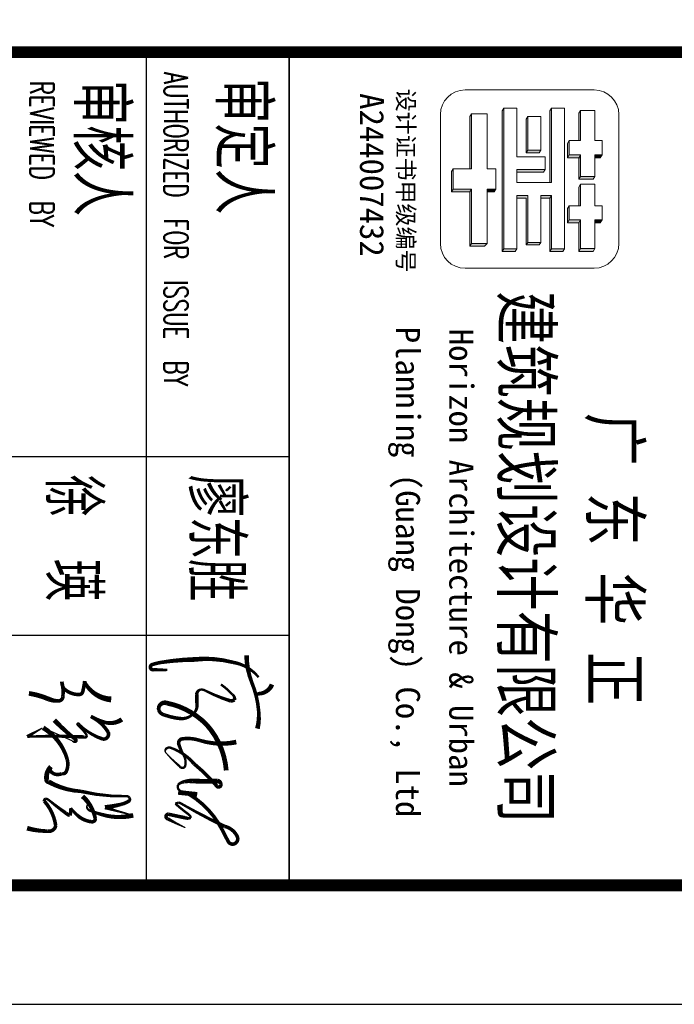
# Model space of a CAD drawing. Extents: x 1779708 to 7299578, y -1121471 to 88434.
# Tile 79 of 100: x 4338839 to 4347090, y -1084792 to -1072383. Entities that reach past the tile are written whole.
import ezdxf

# ---------------------------------------------------------------- set-up
doc = ezdxf.new("R2010")
doc.units = 0
doc.header["$LTSCALE"] = 1000
doc.header["$MEASUREMENT"] = 0
doc.layers.get('0').update_dxf_attribs({"linetype": 'CONTINUOUS'})
doc.layers.add('logo', color=81, linetype='CONTINUOUS', lineweight=18)
for name, color, linetype in [('PUB_TEXT', 7, 'CONTINUOUS'), ('PUB_TITLE', 4, 'CONTINUOUS'), ('修改', 6, 'CONTINUOUS'), ('电子签', 2, 'CONTINUOUS'), ('通-图框－文字', 4, 'CONTINUOUS')]:
    doc.layers.add(name, color=color, linetype=linetype)
doc.styles.add('-宋体', font='simhei.ttf', dxfattribs={"width": 0.7})
doc.styles.add('-黑体', font='simhei.ttf', dxfattribs={"width": 0.7})
doc.styles.add('dim_font', font='SIMPLEX.shx', dxfattribs={"width": 0.8})
doc.styles.add('仿宋', font='txt', dxfattribs={"width": 0.7})

# ---------------------------------------------------------------- blocks, each defined once
blk = doc.blocks.new('A$C6A191C33')
at = {"style": '-宋体'}
for s, height, p in [('设计证书甲级编号', 141.4, (32.2, 373.3)), ('A244007432', 202, (69, 58.7))]:
    blk.add_text(s, height=height, dxfattribs=at).set_placement(p)
blk = doc.blocks.new('A$C36B43F05')
at = {"layer": 'logo'}
h = blk.add_hatch(color=256, dxfattribs=at)
edge = h.paths.add_edge_path()
edge.add_line((44871, 9521), (44708, 9521))
edge.add_line((44708, 9521), (44708, 11294))
edge.add_line((44708, 11294), (44687, 11261))
edge.add_line((44687, 11261), (44687, 9488))
edge.add_line((44687, 9488), (44851, 9488))
edge.add_line((44851, 9488), (44871, 9521))
h = blk.add_hatch(color=256, dxfattribs=at)
edge = h.paths.add_edge_path()
edge.add_line((45287, 10356), (45308, 10356))
edge.add_line((45308, 10356), (45308, 11294))
edge.add_line((45308, 11294), (45287, 11261))
edge.add_line((45287, 11261), (45287, 10356))
h = blk.add_hatch(color=256, dxfattribs=at)
edge = h.paths.add_edge_path()
edge.add_line((44277, 10529), (44298, 10529))
edge.add_line((44298, 10529), (44298, 11224))
edge.add_line((44298, 11224), (44277, 11191))
edge.add_line((44277, 11191), (44277, 10529))
h = blk.add_hatch(color=256, dxfattribs=at)
edge = h.paths.add_edge_path()
edge.add_line((45172, 10765), (45008, 10765))
edge.add_line((45008, 10765), (45008, 11190))
edge.add_line((45008, 11190), (44987, 11157))
edge.add_line((44987, 11157), (44987, 10732))
edge.add_line((44987, 10732), (45151, 10732))
edge.add_line((45151, 10732), (45172, 10765))
h = blk.add_hatch(color=256, dxfattribs=at)
edge = h.paths.add_edge_path()
edge.add_line((45675, 11267), (45652, 11230))
edge.add_line((45652, 11230), (45652, 10885))
edge.add_line((45652, 10885), (45675, 10885))
edge.add_line((45675, 10885), (45675, 11267))
h = blk.add_hatch(color=256, dxfattribs=at)
edge = h.paths.add_edge_path()
edge.add_line((45855, 10435), (45675, 10435))
edge.add_line((45675, 10435), (45675, 10705))
edge.add_line((45675, 10705), (45531, 10705))
edge.add_line((45531, 10705), (45531, 10885))
edge.add_line((45531, 10885), (45508, 10849))
edge.add_line((45508, 10849), (45508, 10669))
edge.add_line((45508, 10669), (45652, 10669))
edge.add_line((45652, 10669), (45652, 10399))
edge.add_line((45652, 10399), (45832, 10399))
edge.add_line((45832, 10399), (45855, 10435))
edge.add_line((45855, 10435), (45855, 10435))
h = blk.add_hatch(color=256, dxfattribs=at)
edge = h.paths.add_edge_path()
edge.add_line((45945, 10705), (45855, 10705))
edge.add_line((45855, 10705), (45856, 10669))
edge.add_line((45856, 10669), (45923, 10669))
edge.add_line((45923, 10669), (45945, 10705))
h = blk.add_hatch(color=256, dxfattribs=at)
edge = h.paths.add_edge_path()
edge.add_line((44277, 9557), (44465, 9557))
edge.add_line((44465, 9557), (44496, 9590))
edge.add_line((44496, 9590), (44298, 9590))
edge.add_line((44298, 9590), (44298, 10273))
edge.add_line((44298, 10273), (44068, 10273))
edge.add_line((44068, 10273), (44068, 10529))
edge.add_line((44068, 10529), (44047, 10496))
edge.add_line((44047, 10496), (44047, 10240))
edge.add_line((44047, 10240), (44277, 10240))
edge.add_line((44277, 10240), (44277, 9557))
h = blk.add_hatch(color=256, dxfattribs=at)
edge = h.paths.add_edge_path()
edge.add_line((45226, 10520), (45206, 10487))
edge.add_line((45206, 10487), (44871, 10487))
edge.add_line((44871, 10487), (44871, 10520))
edge.add_line((44871, 10520), (45226, 10520))
h = blk.add_hatch(color=256, dxfattribs=at)
edge = h.paths.add_edge_path()
edge.add_line((45675, 10335), (45652, 10298))
edge.add_line((45652, 10298), (45652, 10065))
edge.add_line((45652, 10065), (45675, 10065))
edge.add_line((45675, 10065), (45675, 10335))
h = blk.add_hatch(color=256, dxfattribs=at)
edge = h.paths.add_edge_path()
edge.add_line((44608, 10273), (44496, 10273))
edge.add_line((44496, 10273), (44496, 10241))
edge.add_line((44496, 10241), (44587, 10241))
edge.add_line((44587, 10241), (44608, 10273))
edge.add_line((44608, 10273), (44608, 10273))
h = blk.add_hatch(color=256, dxfattribs=at)
edge = h.paths.add_edge_path()
edge.add_line((45172, 9603), (45008, 9603))
edge.add_line((45008, 9603), (45008, 10192))
edge.add_line((45008, 10192), (44871, 10192))
edge.add_line((44871, 10192), (44871, 10160))
edge.add_line((44871, 10160), (44987, 10160))
edge.add_line((44987, 10160), (44987, 9570))
edge.add_line((44987, 9570), (45151, 9570))
edge.add_line((45151, 9570), (45172, 9603))
h = blk.add_hatch(color=256, dxfattribs=at)
edge = h.paths.add_edge_path()
edge.add_line((45308, 10192), (45172, 10192))
edge.add_line((45172, 10192), (45172, 10160))
edge.add_line((45172, 10160), (45287, 10160))
edge.add_line((45287, 10160), (45287, 9488))
edge.add_line((45287, 9488), (45451, 9488))
edge.add_line((45451, 9488), (45472, 9521))
edge.add_line((45472, 9521), (45308, 9521))
edge.add_line((45308, 9521), (45308, 10192))
h = blk.add_hatch(color=256, dxfattribs=at)
edge = h.paths.add_edge_path()
edge.add_line((45531, 10065), (45508, 10028))
edge.add_line((45508, 10028), (45508, 9848))
edge.add_line((45508, 9848), (45652, 9848))
edge.add_line((45652, 9848), (45652, 9488))
edge.add_line((45652, 9488), (45832, 9488))
edge.add_line((45832, 9488), (45855, 9524))
edge.add_line((45855, 9524), (45675, 9524))
edge.add_line((45675, 9524), (45675, 9885))
edge.add_line((45675, 9885), (45531, 9885))
edge.add_line((45531, 9885), (45531, 10065))
h = blk.add_hatch(color=256, dxfattribs=at)
edge = h.paths.add_edge_path()
edge.add_line((45945, 9885), (45855, 9885))
edge.add_line((45855, 9885), (45855, 9849))
edge.add_line((45855, 9849), (45922, 9849))
edge.add_line((45922, 9849), (45945, 9885))
for p, q in [((44708, 11294), (44687, 11261)), ((44708, 11294), (44871, 11294)), ((44708, 11294), (44708, 9521)), ((44871, 11294), (44871, 10683)), ((45308, 11294), (45287, 11261)), ((45306, 11294), (45472, 11294)), ((45308, 11294), (45308, 10356)), ((45472, 11294), (45472, 9701)), ((44298, 11224), (44277, 11191)), ((44277, 10529), (44277, 11191)), ((44277, 11191), (44277, 10529)), ((44298, 11224), (44298, 10529)), ((44496, 11224), (44298, 11224)), ((44496, 10529), (44496, 11224)), ((44687, 11261), (44687, 9488)), ((45008, 11190), (44987, 11157)), ((45008, 11190), (45008, 10765)), ((45172, 11190), (45008, 11190)), ((45172, 10765), (45172, 11190)), ((45287, 11261), (45287, 10356)), ((45652, 11230), (45675, 11267)), ((45652, 10885), (45652, 11230)), ((45675, 11267), (45855, 11267)), ((45675, 10885), (45675, 11267)), ((45855, 11267), (45855, 10885)), ((44687, 9668), (44687, 11060)), ((44708, 9701), (44708, 11093)), ((44987, 10732), (44987, 11157)), ((45287, 10356), (45287, 11060)), ((45308, 10356), (45308, 11093)), ((45472, 11093), (45472, 11093)), ((45675, 11065), (45675, 11065)), ((45675, 11065), (45675, 10885)), ((45675, 10885), (45675, 11065)), ((45855, 10885), (45855, 11065)), ((44298, 11023), (44298, 10529)), ((44298, 10976), (44298, 10976)), ((44298, 10976), (44298, 10976)), ((44987, 10956), (44987, 10732)), ((45008, 10765), (45008, 10989)), ((45652, 10885), (45652, 11029)), ((45308, 10356), (45308, 10847)), ((45472, 10847), (45472, 9521)), ((45531, 10885), (45508, 10849)), ((45531, 10885), (45508, 10849)), ((45508, 10849), (45508, 10669)), ((45508, 10849), (45508, 10669)), ((45531, 10705), (45531, 10885)), ((45531, 10885), (45531, 10705)), ((45531, 10885), (45675, 10885)), ((45675, 10885), (45652, 10885)), ((45855, 10885), (45945, 10885)), ((45945, 10885), (45855, 10885)), ((45945, 10885), (45945, 10705)), ((44871, 10683), (45226, 10683)), ((45008, 10765), (44987, 10732)), ((45151, 10732), (44987, 10732)), ((45151, 10732), (44987, 10732)), ((45008, 10765), (45172, 10765)), ((45008, 10765), (45172, 10765)), ((45172, 10765), (45151, 10732)), ((45172, 10765), (45151, 10732)), ((45226, 10683), (45226, 10520)), ((45226, 10683), (45226, 10520)), ((45226, 10683), (45226, 10520)), ((45472, 10520), (45472, 10683)), ((45531, 10705), (45508, 10669)), ((45675, 10705), (45531, 10705)), ((45675, 10705), (45531, 10705)), ((45675, 10705), (45652, 10669)), ((45675, 10435), (45675, 10705)), ((45675, 10435), (45675, 10705)), ((45855, 10705), (45855, 10435)), ((45945, 10705), (45855, 10705)), ((45945, 10705), (45923, 10669)), ((45508, 10669), (45652, 10669)), ((45675, 10669), (45508, 10669)), ((45652, 10669), (45652, 10399)), ((45652, 10399), (45652, 10669)), ((45923, 10669), (45856, 10669)), ((44047, 10496), (44068, 10529)), ((44068, 10529), (44047, 10496)), ((44068, 10529), (44068, 10273)), ((44068, 10529), (44068, 10273)), ((44298, 10529), (44068, 10529)), ((44608, 10529), (44496, 10529)), ((44608, 10529), (44608, 10273)), ((44871, 10520), (44871, 10356)), ((45226, 10520), (44871, 10520)), ((44871, 10520), (45226, 10520)), ((44871, 10487), (44871, 10520)), ((44871, 10520), (44871, 10356)), ((45206, 10487), (44871, 10487)), ((44871, 10487), (45206, 10487)), ((45226, 10520), (45206, 10487)), ((45226, 10520), (45206, 10487)), ((45675, 10435), (45652, 10399)), ((45855, 10435), (45675, 10435)), ((45855, 10435), (45675, 10435)), ((45832, 10399), (45855, 10435)), ((45855, 10435), (45832, 10399)), ((45855, 10435), (45855, 10435)), ((44871, 10356), (45308, 10356)), ((45308, 10356), (45287, 10356)), ((45652, 10399), (45832, 10399)), ((45832, 10399), (45652, 10399)), ((45675, 10335), (45652, 10298)), ((45675, 10335), (45652, 10298)), ((45675, 10065), (45675, 10335)), ((45675, 10335), (45855, 10335)), ((45675, 10065), (45675, 10335)), ((45855, 10335), (45855, 10065)), ((44068, 10273), (44047, 10240)), ((44277, 10240), (44047, 10240)), ((44047, 10240), (44277, 10240)), ((44068, 10273), (44298, 10273)), ((44082, 10273), (44298, 10273)), ((44298, 10273), (44277, 10240)), ((44277, 9557), (44277, 10240)), ((44277, 10240), (44277, 9557)), ((44298, 10273), (44298, 9590)), ((44298, 10273), (44298, 9783)), ((44496, 10273), (44496, 10241)), ((44608, 10273), (44496, 10273)), ((44496, 9590), (44496, 10273)), ((44496, 10241), (44587, 10241)), ((44587, 10241), (44608, 10273)), ((44608, 10273), (44608, 10273)), ((44871, 10192), (44871, 9701)), ((45008, 10192), (44871, 10192)), ((44871, 10192), (45008, 10192)), ((44871, 10160), (44871, 10192)), ((44871, 9521), (44871, 10192)), ((45008, 9603), (45008, 10192)), ((45008, 10192), (45008, 9783)), ((45008, 10192), (45008, 9783)), ((45172, 10192), (45172, 9783)), ((45308, 10192), (45172, 10192)), ((45172, 10192), (45308, 10192)), ((45172, 10160), (45172, 10192)), ((45172, 9603), (45172, 10192)), ((45308, 10192), (45287, 10159)), ((45308, 9521), (45308, 10192)), ((45308, 10192), (45308, 9521)), ((45308, 9701), (45308, 10192)), ((45652, 10298), (45652, 10065)), ((45652, 10065), (45652, 10298)), ((44987, 10159), (44871, 10160)), ((44871, 10160), (44987, 10159)), ((44987, 9570), (44987, 10159)), ((44987, 10159), (44987, 9750)), ((45287, 10159), (45172, 10160)), ((45172, 10160), (45287, 10159)), ((45287, 9488), (45287, 10159)), ((45287, 10159), (45287, 9488)), ((45531, 10065), (45508, 10028)), ((45531, 10065), (45508, 10028)), ((45531, 9885), (45531, 10065)), ((45531, 10065), (45531, 9885)), ((45531, 10065), (45675, 10065)), ((45652, 10065), (45675, 10065)), ((45855, 10065), (45945, 10065)), ((45945, 10065), (45855, 10065)), ((45945, 10065), (45945, 9885)), ((45945, 10065), (45945, 9885)), ((45472, 10029), (45472, 9865)), ((45508, 10028), (45508, 9848)), ((45508, 10028), (45508, 9848)), ((45531, 9885), (45508, 9848)), ((45508, 9848), (45652, 9848)), ((45652, 9848), (45508, 9848)), ((45675, 9885), (45531, 9885)), ((45675, 9885), (45531, 9885)), ((45675, 9885), (45652, 9848)), ((45652, 9848), (45652, 9668)), ((45652, 9848), (45652, 9488)), ((45675, 9704), (45675, 9885)), ((45675, 9524), (45675, 9885)), ((45855, 9885), (45855, 9524)), ((45945, 9885), (45855, 9885)), ((45922, 9849), (45855, 9849)), ((45945, 9885), (45922, 9849)), ((44496, 9783), (44496, 9783)), ((44871, 9701), (44871, 9701)), ((44298, 9590), (44277, 9557)), ((44465, 9557), (44277, 9557)), ((44496, 9590), (44298, 9590)), ((44496, 9590), (44465, 9557)), ((45008, 9603), (44987, 9570)), ((45151, 9570), (44987, 9570)), ((45151, 9570), (44995, 9570)), ((45008, 9603), (45172, 9603)), ((45172, 9603), (45151, 9570)), ((44708, 9521), (44687, 9488)), ((44851, 9488), (44687, 9488)), ((44851, 9488), (44687, 9488)), ((44708, 9521), (44871, 9521)), ((44871, 9521), (44851, 9488)), ((45308, 9521), (45287, 9488)), ((45451, 9488), (45287, 9488)), ((45451, 9488), (45287, 9488)), ((45472, 9521), (45308, 9521)), ((45308, 9521), (45472, 9521)), ((45472, 9521), (45308, 9521)), ((45472, 9521), (45451, 9488)), ((45675, 9524), (45652, 9488)), ((45652, 9488), (45832, 9488)), ((45832, 9488), (45652, 9488)), ((45855, 9524), (45675, 9524)), ((45675, 9524), (45855, 9524)), ((45855, 9524), (45832, 9488)), ((45855, 9524), (45855, 9524))]:
    blk.add_line(p, q, dxfattribs=at)
blk.add_lwpolyline([(45847, 11526, -0.408151), (46157, 11215), (46157, 9587, -0.408151), (45847, 9276), (44218, 9276, -0.408151), (43907, 9587), (43907, 11215, -0.408151), (44218, 11526)], format="xyb", close=True, dxfattribs=at)
for points in [[(44871, 9521), (44708, 9521), (44708, 11294), (44687, 11261), (44687, 9488), (44851, 9488)], [(45287, 10356), (45308, 10356), (45308, 11294), (45287, 11261)], [(44277, 10529), (44298, 10529), (44298, 11224), (44277, 11191)], [(45172, 10765), (45008, 10765), (45008, 11190), (44987, 11157), (44987, 10732), (45151, 10732)], [(45675, 11267), (45652, 11230), (45652, 10885), (45675, 10885)], [(45945, 10705), (45855, 10705), (45856, 10669), (45923, 10669)], [(44277, 9557), (44465, 9557), (44496, 9590), (44298, 9590), (44298, 10273), (44068, 10273), (44068, 10529), (44047, 10496), (44047, 10240), (44277, 10240), (44277, 9557)], [(45172, 9603), (45008, 9603), (45008, 10192), (44871, 10192), (44871, 10160), (44987, 10160), (44987, 9570), (45151, 9570)], [(45308, 10192), (45172, 10192), (45172, 10160), (45287, 10160), (45287, 9488), (45451, 9488), (45472, 9521), (45308, 9521)], [(45531, 10065), (45508, 10028), (45508, 9848), (45652, 9848), (45652, 9488), (45832, 9488), (45855, 9524), (45675, 9524), (45675, 9885), (45531, 9885)], [(45945, 9885), (45855, 9885), (45855, 9849), (45922, 9849)]]:
    blk.add_lwpolyline(points, close=True, dxfattribs=at)
at = {"layer": 'PUB_TITLE'}
for p, q in [((40200, 12000), (40200, 1500)), ((42000, 1500), (42000, 12000))]:
    blk.add_line(p, q, dxfattribs=at)
blk.add_lwpolyline([(0, 0), (126150, 0), (126150, 178350), (0, 178350)], close=True, dxfattribs=at)
at = {"layer": 'PUB_TITLE', "const_width": 150}
blk.add_lwpolyline([(1500, 1500), (124650, 1500), (124650, 174600), (1500, 174600)], close=True, dxfattribs=at)
blk.add_lwpolyline([(124650, 12000), (1500, 12000)], dxfattribs=at)
at = {"layer": 'PUB_TITLE'}
for points in [[(42000, 12000), (42000, 1500)], [(42000, 6900), (29400, 6900)], [(42000, 4650), (29400, 4650)]]:
    blk.add_lwpolyline(points, dxfattribs=at)
at = {"layer": '电子签'}
for points in [[(41615, 4122, 30, 45, 0.184781), (41293, 4310, 45, 60, 0.092155), (40800, 4346, 60, 45, 0.033489), (40386, 4309, 45, 45, 0.03291), (40276, 4282, 45, 45, 0.944278), (40290, 4217, 45, 45, 0.007556), (40290, 4217, 45, 30, 0), (40464, 4214, 0, 0, 0)], [(41464, 4400, 60, 45, 0.091809), (41531, 4053, 45, 45, -0.076404), (41616, 3702, 45, 60, -0.084603), (41601, 3475, 60, 60, 1.039532)], [(39758, 3842, 75, 45, -0.247192), (39434, 4041, 45, 45, -0.132045), (39424, 4075, 45, 45, -0.034515), (39399, 3939, 45, 45, -0.338149), (39355, 3904, 45, 45, -0.193076), (39164, 3977, 45, 45, -0.156137), (39136, 4065, 45, 45, -0.088824), (39149, 3879, 45, 45, -0.381284), (39096, 3823, 45, 60, -0.098201), (38976, 3845, 60, 60, 0.063655), (38721, 3919, 60, 60, 5.555951)], [(41141, 4032, 30, 30, -0.053718), (41286, 3904, 30, 45, -0.314478), (41311, 3837, 45, 45, -0.157331), (41262, 3824, 45, 30, -0.043193), (40951, 3950, 30, 30, 0.155023), (40885, 3967, 30, 45, 0.341741), (40836, 3905, 45, 45, -0.004522), (40839, 3791, 45, 30, -0.261217), (40787, 3656, 30, 45, -0.213293), (40631, 3601, 45, 45, -0.061379), (40431, 3646, 45, 45, -0.24786), (40358, 3707, 45, 60, -0.583549), (40457, 3797, 60, 60, -0.151018), (40960, 3525, 60, 60, -0.164978), (41208, 2948, 60, 60, -0.056318)], [(41785, 4031, 60, 45, -0.327041), (41598, 3915, 45, 45, 1.316007)], [(39041, 3581, 60, 45, 0.033738), (39311, 3337, 45, 30, -0.703228), (39301, 3307, 30, 15, -0.218795), (39263, 3323, 15, 15, -0.001701), (38901, 3485, 60, 45, -0.186706), (39202, 3093, 45, 45, -0.183379), (39190, 2931, 45, 45, -0.383493), (39137, 2909, 45, 45, -0.316646), (39006, 2926, 45, 45, -0.368024), (38998, 2994, 60, 60, 0.245008), (38945, 2826, 60, 60, 0.333221), (38968, 2805, 60, 45, 0.113678), (39376, 2684, 45, 30, 0.064703), (39953, 2623, 30, 30, -0.275634), (39987, 2604, 30, 45, -0.443227), (39977, 2559, 45, 45, -0.070191), (39887, 2521, 45, 60, -0.02646), (39680, 2481, 45, 30, 0), (39811, 2442, 30, 15, 0), (40035, 2382, 60, 45, -0.137858), (39636, 2393, 45, 30, -0.030787), (39482, 2445, 30, 15, -0.640561), (39477, 2531, 15, 15, 0), (39397, 2622, 60, 45, -0.163108), (39558, 2339, 45, 45, -0.468432), (39510, 2301, 45, 45, -0.131023), (39359, 2360, 45, 30, -0.072844), (39249, 2473, 45, 45, -0.107963), (39237, 2381, 45, 45, -0.105878), (39186, 2410, 45, 30, -0.020312), (38977, 2570, 30, 30, 0.069667), (38936, 2594, 30, 45, 0.312264), (38916, 2560, 45, 45, -0.143223), (39059, 2252, 45, 45, -0.41006), (38958, 2182, 45, 60, -0.065907), (38698, 2219, 60, 60, -400.829791)], [(39892, 3591, 60, 45, -0.235253), (39670, 3556, 45, 45, -0.048503), (39501, 3628, 45, 45, -0.143864), (39721, 3428, 45, 45, -0.569528), (39652, 3343, 45, 30, -0.120767), (39355, 3528, 30, 30, 1.123766), (39332, 3523, 30, 30, -0.081293), (39451, 3391, 30, 45, -0.556039), (39419, 3369, 45, 30, 0.023181), (38699, 3373, 45, 30, 0), (38786, 3423, 30, 15, 0), (38891, 3482, 15, 15, 0)], [(41335, 3305, 60, 45, -0.12764), (40874, 3326, 45, 45, 0.112907), (40655, 3346, 45, 45, 0.465956), (40610, 3277, 45, 30, 0.058394), (40670, 3142, 30, 30, -0.191784), (40691, 3006, 30, 30, -0.327353), (40660, 2979, 30, 30, -0.288302), (40623, 2998, 30, 15, -0.038889), (40448, 3169, 15, 30, -0.393879), (40450, 3220, 30, 30, -0.287045), (40508, 3233, 30, 45, -0.136068), (40804, 3030, 45, 45, -0.042034), (41088, 2752, 45, 45, 0.897281), (41139, 2777, 45, 60, 0.357357), (41101, 2813, 60, 60, -0.016292), (40779, 2814, 60, 45, 0.079084), (40684, 2806, 45, 30, 0.154198), (40602, 2768, 30, 30, 0.545489), (40661, 2681, 30, 15, -0.011781), (40842, 2645, 60, 60, 0), (40602, 2671, 60, 60, 0)], [(40743, 2646, 45, 45, -0.139001), (41159, 2195, 45, 45, 0.005171), (41234, 2051, 45, 45, 0.435568), (41321, 2028, 45, 45, 0.382326), (41346, 2116, 45, 45, 0.226723), (41187, 2243, 45, 30, -0.020271), (40664, 2516, 30, 30, 0.049309), (40610, 2544, 30, 30, 0), (40566, 2529, 30, 30, 0.023464), (40733, 2394, 30, 30, -0.203022), (40761, 2350, 30, 45, -0.187391), (40695, 2350, 45, 45, -0.006584), (40479, 2396, 45, 45, 0.871812), (40469, 2339, 45, 30, 0), (40560, 2290, 30, 15, 0), (40692, 2226, 15, 15, 0)]]:
    blk.add_lwpolyline(points, format="xyseb", dxfattribs=at)
at = {"layer": 'PUB_TEXT', "xscale": 1.5, "yscale": 1.5, "zscale": 1.5, "rotation": 270}
blk.add_blockref('A$C6A191C33', (42806, 11587), dxfattribs=at)
at = {"layer": 'PUB_TEXT', "style": '-黑体', "width": 0.8}
for s, p in [('建筑规划设计有限公司', (44687, 8989)), ('广 东 华 正', (45801, 7457))]:
    blk.add_text(s, height=615, rotation=270, dxfattribs=at).set_placement(p)
at = {"layer": 'PUB_TEXT', "style": '-宋体'}
for s, p in [(' Planning (Guang Dong) Co., Ltd', (43347, 8746)), ('Horizon Architecture & Urban', (44019, 8514))]:
    blk.add_text(s, height=303, rotation=270, dxfattribs=at).set_placement(p)
at = {"layer": '通-图框－文字', "color": 4, "style": 'dim_font', "width": 0.65}
for s, p in [('AUTHORIZED  FOR  ISSUE  BY', (40425, 11750)), ('REVIEWED  BY', (38735, 11638))]:
    blk.add_text(s, height=300, rotation=270, dxfattribs=at).set_placement(p)
at = {"layer": '通-图框－文字'}
for s, style, width, p in [('审核人', '仿宋', 0.7, (39351, 11652)), ('审定人', '仿宋', 0.7, (41139, 11675)), ('徐  瑛', '-宋体', 0.65, (39000, 6675)), ('廖东胜', '-宋体', 0.65, (40800, 6675))]:
    blk.add_text(s, height=600, rotation=270, dxfattribs=dict(at, style=style, width=width)).set_placement(p)

msp = doc.modelspace()

# ---------------------------------------------------------------- block references
at = {"layer": '修改'}
msp.add_blockref('A$C36B43F05', (4300234.8, -1084792.1), dxfattribs=at)

doc.saveas('drawing.dxf')
